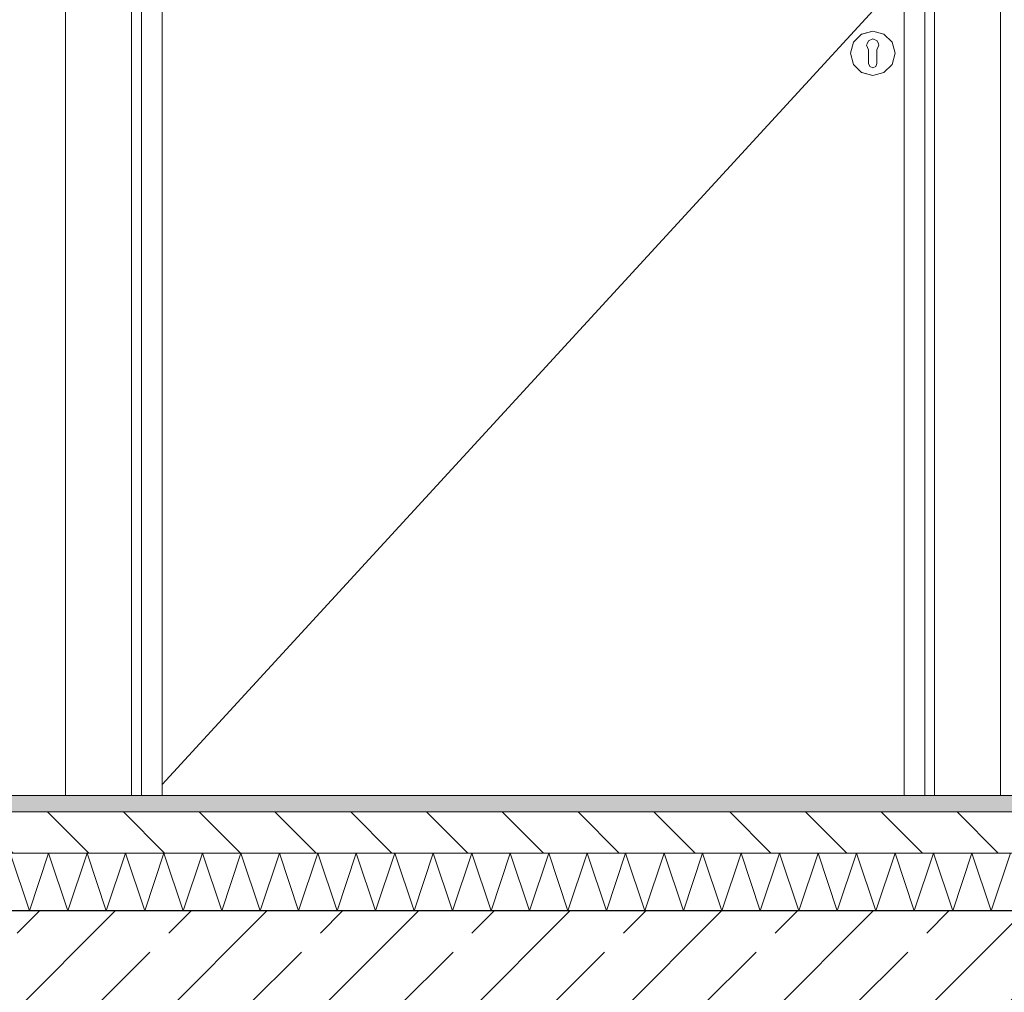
# Model space of a CAD drawing. Header units: millimetres. Extents: x 92668 to 123324, y -8921 to 14506.
# Tile 119 of 133: x 113575 to 114769, y 8431 to 9611. Entities that reach past the tile are written whole.
import ezdxf

# ---------------------------------------------------------------- set-up
doc = ezdxf.new("R2010")
doc.units = ezdxf.units.MM
doc.header["$MEASUREMENT"] = 0
doc.linetypes.add('Przerywana', pattern=[240, 120, -120])
doc.linetypes.add('Wipeout_Contour', pattern=[1000, 0, -1000])
for name, color, linetype, lineweight, true_color in [('0_Nr_pióra__85', 7, 'Continuous', 13, 0x80c2ff), ('Nowe_A-Wymiary-Wewnętrzne_Nr_pióra__45', 7, 'Continuous', 15, 0x40a5ff), ('Nowe_A-Wymiary-Wewnętrzne_Nr_pióra__85', 7, 'Continuous', 13, 0x80c2ff), ('Nowe_A-Wymiary-Zewnętrzne_Nr_pióra__45', 7, 'Continuous', 15, 0x40a5ff), ('Nowe_A-Wymiary-Zewnętrzne_Nr_pióra__85', 7, 'Continuous', 13, 0x80c2ff)]:
    doc.layers.add(name, color=color, linetype=linetype, lineweight=lineweight, true_color=true_color)
for name, color, linetype in [('Nowe_A-Posadzki', 7, 'Continuous'), ('Nowe_A-Stropy', 7, 'Continuous'), ('Nowe_A-Wymiary-Wewnętrzne', 7, 'Continuous'), ('Nowe_A-Wymiary-Zewnętrzne', 7, 'Continuous'), ('Nowe_A-Ściany-Działowe', 7, 'Continuous'), ('Nowe_Drzwi Archicad', 7, 'Continuous')]:
    doc.layers.add(name, color=color, linetype=linetype)
for name, color, linetype, lineweight in [('Nowe_A-Posadzki_Nr_pióra__174', 7, 'Continuous', 5), ('Nowe_A-Posadzki_Nr_pióra__9', 7, 'Continuous', 13), ('Nowe_A-Stropy_Nr_pióra__29', 7, 'Continuous', 25), ('Nowe_A-Wymiary-Wewnętrzne_Nr_pióra__46', 5, 'Continuous', 15), ('Nowe_A-Wymiary-Zewnętrzne_Nr_pióra__46', 5, 'Continuous', 15), ('Nowe_Drzwi Archicad_Nr_pióra__3', 7, 'Continuous', 13)]:
    doc.layers.add(name, color=color, linetype=linetype, lineweight=lineweight)
doc.styles.add('STYL_AUTOMATYCZNY_2', font='arial.ttf')
doc.dimstyles.new('STYL_AUTOMATYCZNY__1', dxfattribs={"dimtxt": 125, "dimasz": 47.5, "dimexe": 0.18, "dimexo": 20, "dimgap": 0, "dimtad": 1, "dimdec": 1, "dimlfac": 0.1, "dimzin": 0, "dimdsep": 46, "dimtxsty": 'STYL_AUTOMATYCZNY_2', "dimblk": 'ARROWHEAD_11', "dimblk1": 'ARROWHEAD_11', "dimblk2": 'ARROWHEAD_11', "dimcen": 0.09, "dimclrd": 256, "dimclre": 256, "dimclrt": 5, "dimadec": 1, "dimazin": 0, "dimtfac": 1, "dimtdec": 4, "dimtmove": 0, "dimatfit": 3, "dimfxl": 0, "dimtolj": 1, "dimtzin": 0, "dimarcsym": 0})

# ---------------------------------------------------------------- blocks, each defined once
blk = doc.blocks.new('ElemPrzekroju_35')
at = {"layer": 'Nowe_A-Stropy', "linetype": 'Continuous', "lineweight": 0, "true_color": 0x000000}
h = blk.add_hatch(dxfattribs=at)
h.set_pattern_fill('Beton_zbrojony', color=18, style=0, pattern_type=2)
h.set_pattern_definition([(45, (0, 0), (-91.92388, 91.92388), []), (45, (-45.96, 45.96), (-91.92388, 91.92388), [97.5, -32.5])])
h.paths.add_polyline_path([(116917.6, 8530), (109667.6, 8530), (109667.6, 8330), (109677.6, 8330), (112262.6, 8330), (112387.6, 8330), (116917.6, 8330)])
at = {"layer": 'Nowe_A-Stropy_Nr_pióra__29', "color": 7, "linetype": 'Continuous', "lineweight": 25, "flags": 128}
blk.add_lwpolyline([(116917.6, 8530), (112387.6, 8530), (112272.6, 8530), (109667.6, 8530)], dxfattribs=at)
blk = doc.blocks.new('ElemPrzekroju_81')
at = {"color": 254, "linetype": 'Wipeout_Contour', "lineweight": 0, "ltscale": 2507769.774379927}
blk.add_wipeout([(112997.6, 9610), (112997.6, 9530), (113027.6, 9530), (113027.6, 9330), (113022.6, 9330), (113022.6, 9069), (113020.3, 9069), (113018.2, 9065.9), (113013.3, 9062.6), (113007.6, 9061.5), (112997.6, 9061.5), (112997.6, 8670), (113630.7, 8670), (113630.7, 10787), (114764.7, 10787), (114764.7, 8670), (116907.6, 8670), (116907.6, 11230), (112997.6, 11230), (112997.6, 10476.7), (113027.6, 10476.7), (113027.6, 9610)], dxfattribs=at).dxf.layer = 'Nowe_A-Ściany-Działowe'
blk = doc.blocks.new('ElemPrzekroju_83')
at = {"color": 254, "linetype": 'Wipeout_Contour', "lineweight": 0, "ltscale": 456531.765809}
blk.add_wipeout([(113722.7, 10695), (113710.7, 10707), (113710.7, 8670), (113722.7, 8670)], dxfattribs=at).dxf.layer = 'Nowe_Drzwi Archicad'
at = {"color": 254, "linetype": 'Wipeout_Contour', "lineweight": 0, "ltscale": 460365.85244}
blk.add_wipeout([(114672.7, 8670), (114684.7, 8670), (114684.7, 10707), (114672.7, 10695)], dxfattribs=at).dxf.layer = 'Nowe_Drzwi Archicad'
at = {"color": 254, "linetype": 'Wipeout_Contour', "lineweight": 0, "ltscale": 689994.91191}
blk.add_wipeout([(114596.3, 9593.3), (114586.4, 9583.4), (114604.7, 9572.9), (114604.7, 9574.4), (114602.3, 9579.7), (114603, 9581.6)], dxfattribs=at).dxf.layer = 'Nowe_Drzwi Archicad'
at = {"color": 254, "linetype": 'Wipeout_Contour', "lineweight": 0, "ltscale": 690014.95569}
blk.add_wipeout([(114596.3, 9546.7), (114609.7, 9543.1), (114609.7, 9552.5), (114606.2, 9554), (114604.7, 9557.5), (114604.7, 9561.3)], dxfattribs=at).dxf.layer = 'Nowe_Drzwi Archicad'
at = {"color": 254, "linetype": 'Wipeout_Contour', "lineweight": 0, "ltscale": 456357.091648}
blk.add_wipeout([(113630.7, 10787), (113630.7, 8670), (113710.7, 8670), (113710.7, 10707)], dxfattribs=at).dxf.layer = 'Nowe_Drzwi Archicad'
at = {"color": 254, "linetype": 'Wipeout_Contour', "lineweight": 0, "ltscale": 460557.763795}
blk.add_wipeout([(114764.7, 8670), (114764.7, 10787), (114684.7, 10707), (114684.7, 8670)], dxfattribs=at).dxf.layer = 'Nowe_Drzwi Archicad'
at = {"color": 254, "linetype": 'Wipeout_Contour', "lineweight": 0, "ltscale": 456599.696823}
blk.add_wipeout([(113722.7, 8670), (113747.7, 8670), (113747.7, 10670), (113722.7, 10670)], dxfattribs=at).dxf.layer = 'Nowe_Drzwi Archicad'
at = {"color": 254, "linetype": 'Wipeout_Contour', "lineweight": 0, "ltscale": 460286.365094}
blk.add_wipeout([(114647.7, 8670), (114672.7, 8670), (114672.7, 10670), (114647.7, 10670)], dxfattribs=at).dxf.layer = 'Nowe_Drzwi Archicad'
at = {"color": 254, "linetype": 'Wipeout_Contour', "lineweight": 0, "ltscale": 459975.50997}
blk.add_wipeout([(114582.8, 9570), (114604.7, 9570), (114604.7, 9572.9), (114586.4, 9583.4)], dxfattribs=at).dxf.layer = 'Nowe_Drzwi Archicad'
at = {"layer": 'Nowe_Drzwi Archicad_Nr_pióra__3', "color": 7, "linetype": 'Continuous', "lineweight": 13}
for p, q in [((113630.7, 8670), (113630.7, 10787)), ((114764.7, 10787), (114764.7, 8670)), ((113710.7, 10707), (113710.7, 8670)), ((114684.7, 8670), (114684.7, 10707)), ((113722.7, 10695), (113722.7, 8670)), ((114672.7, 8670), (114672.7, 10695)), ((113747.7, 10670), (113747.7, 8670)), ((114647.7, 8670), (114647.7, 10670))]:
    blk.add_line(p, q, dxfattribs=at)
at = {"color": 254, "linetype": 'Wipeout_Contour', "lineweight": 0, "ltscale": 459967.122775}
blk.add_wipeout([(114586.4, 9583.5), (114586.4, 9583.4), (114596.3, 9593.3), (114596.2, 9593.4)], dxfattribs=at).dxf.layer = 'Nowe_Drzwi Archicad'
at = {"color": 254, "linetype": 'Wipeout_Contour', "lineweight": 0, "ltscale": 459983.247014}
blk.add_wipeout([(114604.7, 9567.1), (114586.4, 9556.5), (114596.3, 9546.7), (114604.7, 9561.3)], dxfattribs=at).dxf.layer = 'Nowe_Drzwi Archicad'
at = {"color": 254, "linetype": 'Wipeout_Contour', "lineweight": 0, "ltscale": 575024.755936}
blk.add_wipeout([(114604.4, 9585.1), (114609.7, 9587.4), (114609.7, 9596.9), (114596.3, 9593.3), (114603, 9581.6)], dxfattribs=at).dxf.layer = 'Nowe_Drzwi Archicad'
at = {"color": 254, "linetype": 'Wipeout_Contour', "lineweight": 0, "ltscale": 459972.921418}
blk.add_wipeout([(114582.8, 9570), (114586.4, 9556.5), (114604.7, 9567.1), (114604.7, 9570)], dxfattribs=at).dxf.layer = 'Nowe_Drzwi Archicad'
at = {"color": 254, "linetype": 'Wipeout_Contour', "lineweight": 0, "ltscale": 460015.886388}
blk.add_wipeout([(114596.2, 9593.4), (114596.3, 9593.3), (114609.7, 9596.9), (114609.7, 9597)], dxfattribs=at).dxf.layer = 'Nowe_Drzwi Archicad'
at = {"color": 254, "linetype": 'Wipeout_Contour', "lineweight": 0, "ltscale": 459936.37697}
blk.add_wipeout([(114582.7, 9570), (114582.8, 9570), (114586.4, 9583.4), (114586.4, 9583.5)], dxfattribs=at).dxf.layer = 'Nowe_Drzwi Archicad'
at = {"color": 254, "linetype": 'Wipeout_Contour', "lineweight": 0, "ltscale": 690070.720682}
blk.add_wipeout([(114609.7, 9543.1), (114623.2, 9546.7), (114614.7, 9561.3), (114614.7, 9557.5), (114613.3, 9554), (114609.7, 9552.5)], dxfattribs=at).dxf.layer = 'Nowe_Drzwi Archicad'
at = {"layer": 'Nowe_Drzwi Archicad_Nr_pióra__3', "color": 7, "linetype": 'Continuous', "lineweight": 13}
blk.add_line((114586.4, 9583.5), (114596.2, 9593.4), dxfattribs=at)
at = {"color": 254, "linetype": 'Wipeout_Contour', "lineweight": 0, "ltscale": 575076.866164}
blk.add_wipeout([(114615.1, 9585.1), (114616.5, 9581.6), (114623.2, 9593.3), (114609.7, 9596.9), (114609.7, 9587.4)], dxfattribs=at).dxf.layer = 'Nowe_Drzwi Archicad'
at = {"color": 254, "linetype": 'Wipeout_Contour', "lineweight": 0, "ltscale": 459931.891596}
blk.add_wipeout([(114586.4, 9556.5), (114586.4, 9556.5), (114582.8, 9570), (114582.7, 9570)], dxfattribs=at).dxf.layer = 'Nowe_Drzwi Archicad'
at = {"color": 254, "linetype": 'Wipeout_Contour', "lineweight": 0, "ltscale": 459999.147527}
blk.add_wipeout([(114609.7, 9543), (114609.7, 9543.1), (114596.3, 9546.7), (114596.2, 9546.6)], dxfattribs=at).dxf.layer = 'Nowe_Drzwi Archicad'
at = {"layer": 'Nowe_Drzwi Archicad_Nr_pióra__3', "color": 7, "linetype": 'Continuous', "lineweight": 13}
for p, q in [((114582.7, 9570), (114586.4, 9583.5)), ((114586.4, 9556.5), (114582.7, 9570)), ((114596.2, 9546.6), (114586.4, 9556.5))]:
    blk.add_line(p, q, dxfattribs=at)
at = {"color": 254, "linetype": 'Wipeout_Contour', "lineweight": 0, "ltscale": 460069.605932}
blk.add_wipeout([(114609.7, 9597), (114609.7, 9596.9), (114623.2, 9593.3), (114623.2, 9593.4)], dxfattribs=at).dxf.layer = 'Nowe_Drzwi Archicad'
at = {"color": 254, "linetype": 'Wipeout_Contour', "lineweight": 0, "ltscale": 690118.965809}
blk.add_wipeout([(114617.2, 9579.7), (114614.7, 9574.4), (114614.7, 9572.9), (114633, 9583.4), (114623.2, 9593.3), (114616.5, 9581.6)], dxfattribs=at).dxf.layer = 'Nowe_Drzwi Archicad'
at = {"color": 254, "linetype": 'Wipeout_Contour', "lineweight": 0, "ltscale": 460113.875127}
blk.add_wipeout([(114623.2, 9593.4), (114623.2, 9593.3), (114633, 9583.4), (114633.1, 9583.5)], dxfattribs=at).dxf.layer = 'Nowe_Drzwi Archicad'
at = {"color": 254, "linetype": 'Wipeout_Contour', "lineweight": 0, "ltscale": 460077.488496}
blk.add_wipeout([(114614.7, 9567.1), (114614.7, 9561.3), (114623.2, 9546.7), (114633, 9556.5)], dxfattribs=at).dxf.layer = 'Nowe_Drzwi Archicad'
at = {"color": 254, "linetype": 'Wipeout_Contour', "lineweight": 0, "ltscale": 460095.812126}
blk.add_wipeout([(114614.7, 9572.9), (114614.7, 9570), (114636.6, 9570), (114633, 9583.4)], dxfattribs=at).dxf.layer = 'Nowe_Drzwi Archicad'
at = {"color": 254, "linetype": 'Wipeout_Contour', "lineweight": 0, "ltscale": 460052.868888}
blk.add_wipeout([(114623.2, 9546.6), (114623.2, 9546.7), (114609.7, 9543.1), (114609.7, 9543)], dxfattribs=at).dxf.layer = 'Nowe_Drzwi Archicad'
at = {"color": 254, "linetype": 'Wipeout_Contour', "lineweight": 0, "ltscale": 460093.224485}
blk.add_wipeout([(114614.7, 9570), (114614.7, 9567.1), (114633, 9556.5), (114636.6, 9570)], dxfattribs=at).dxf.layer = 'Nowe_Drzwi Archicad'
at = {"color": 254, "linetype": 'Wipeout_Contour', "lineweight": 0, "ltscale": 1380103.222716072}
blk.add_wipeout([(114602.3, 9579.7), (114604.7, 9574.4), (114604.7, 9557.5), (114606.2, 9554), (114609.7, 9552.5), (114613.3, 9554), (114614.7, 9557.5), (114614.7, 9574.4), (114617.2, 9579.7), (114615.1, 9585.1), (114609.7, 9587.4), (114604.4, 9585.1)], dxfattribs=at).dxf.layer = 'Nowe_Drzwi Archicad'
at = {"color": 254, "linetype": 'Wipeout_Contour', "lineweight": 0, "ltscale": 460136.843182}
blk.add_wipeout([(114633.1, 9583.5), (114633, 9583.4), (114636.6, 9570), (114636.7, 9570)], dxfattribs=at).dxf.layer = 'Nowe_Drzwi Archicad'
at = {"color": 254, "linetype": 'Wipeout_Contour', "lineweight": 0, "ltscale": 460101.624083}
blk.add_wipeout([(114633.1, 9556.5), (114633, 9556.5), (114623.2, 9546.7), (114623.2, 9546.6)], dxfattribs=at).dxf.layer = 'Nowe_Drzwi Archicad'
at = {"layer": 'Nowe_Drzwi Archicad_Nr_pióra__3', "color": 7, "linetype": 'Continuous', "lineweight": 13}
for p, q in [((114596.2, 9593.4), (114609.7, 9597)), ((114609.7, 9597), (114623.2, 9593.4)), ((114623.2, 9593.4), (114633.1, 9583.5)), ((114603, 9581.6), (114602.3, 9579.7)), ((114602.3, 9579.7), (114604.7, 9574.4)), ((114603, 9581.6), (114604.4, 9585.1)), ((114609.7, 9587.4), (114604.4, 9585.1)), ((114615.1, 9585.1), (114609.7, 9587.4)), ((114614.7, 9574.4), (114617.2, 9579.7)), ((114616.5, 9581.6), (114615.1, 9585.1)), ((114616.5, 9581.6), (114617.2, 9579.7)), ((114604.7, 9574.4), (114604.7, 9572.9)), ((114604.7, 9572.9), (114604.7, 9570)), ((114604.7, 9570), (114604.7, 9567.1)), ((114604.7, 9567.1), (114604.7, 9561.3)), ((114614.7, 9572.9), (114614.7, 9574.4)), ((114614.7, 9572.9), (114614.7, 9570)), ((114614.7, 9570), (114614.7, 9567.1)), ((114614.7, 9567.1), (114614.7, 9561.3)), ((114604.7, 9561.3), (114604.7, 9557.5)), ((114604.7, 9557.5), (114606.2, 9554)), ((114613.3, 9554), (114614.7, 9557.5)), ((114614.7, 9561.3), (114614.7, 9557.5)), ((114609.7, 9543), (114596.2, 9546.6)), ((114606.2, 9554), (114609.7, 9552.5)), ((114609.7, 9552.5), (114613.3, 9554)), ((114623.2, 9546.6), (114609.7, 9543))]:
    blk.add_line(p, q, dxfattribs=at)
at = {"color": 254, "linetype": 'Wipeout_Contour', "lineweight": 0, "ltscale": 460132.359624}
blk.add_wipeout([(114636.7, 9570), (114636.6, 9570), (114633, 9556.5), (114633.1, 9556.5)], dxfattribs=at).dxf.layer = 'Nowe_Drzwi Archicad'
at = {"layer": 'Nowe_Drzwi Archicad_Nr_pióra__3', "color": 7, "linetype": 'Continuous', "lineweight": 13}
for p, q in [((113747.7, 8683.1), (114647.7, 9662.9)), ((114633.1, 9583.5), (114636.7, 9570)), ((114636.7, 9570), (114633.1, 9556.5)), ((114633.1, 9556.5), (114623.2, 9546.6))]:
    blk.add_line(p, q, dxfattribs=at)
blk = doc.blocks.new('*X242')
at = {"layer": 'Nowe_A-Posadzki_Nr_pióra__174', "color": 7, "linetype": 'Continuous', "lineweight": 5}
for p, q in [((113563.3, 8600), (113586.7, 8530)), ((113586.7, 8530), (113610, 8600)), ((113610, 8600), (113633.3, 8530)), ((113633.3, 8530), (113656.7, 8600)), ((113656.7, 8600), (113680, 8530)), ((113680, 8530), (113703.3, 8600)), ((113703.3, 8600), (113726.7, 8530)), ((113726.7, 8530), (113750, 8600)), ((113750, 8600), (113773.3, 8530)), ((113773.3, 8530), (113796.7, 8600)), ((113796.7, 8600), (113820, 8530)), ((113820, 8530), (113843.3, 8600)), ((113843.3, 8600), (113866.7, 8530)), ((113866.7, 8530), (113890, 8600)), ((113890, 8600), (113913.3, 8530)), ((113913.3, 8530), (113936.7, 8600)), ((113936.7, 8600), (113960, 8530)), ((113960, 8530), (113983.3, 8600)), ((113983.3, 8600), (114006.7, 8530)), ((114006.7, 8530), (114030, 8600)), ((114030, 8600), (114053.3, 8530)), ((114053.3, 8530), (114076.7, 8600)), ((114076.7, 8600), (114100, 8530)), ((114100, 8530), (114123.3, 8600)), ((114123.3, 8600), (114146.7, 8530)), ((114146.7, 8530), (114170, 8600)), ((114170, 8600), (114193.3, 8530)), ((114193.3, 8530), (114216.7, 8600)), ((114216.7, 8600), (114240, 8530)), ((114240, 8530), (114263.3, 8600)), ((114263.3, 8600), (114286.7, 8530)), ((114286.7, 8530), (114310, 8600)), ((114310, 8600), (114333.3, 8530)), ((114333.3, 8530), (114356.7, 8600)), ((114356.7, 8600), (114380, 8530)), ((114380, 8530), (114403.3, 8600)), ((114403.3, 8600), (114426.7, 8530)), ((114426.7, 8530), (114450, 8600)), ((114450, 8600), (114473.3, 8530)), ((114473.3, 8530), (114496.7, 8600)), ((114496.7, 8600), (114520, 8530)), ((114520, 8530), (114543.3, 8600)), ((114543.3, 8600), (114566.7, 8530)), ((114566.7, 8530), (114590, 8600)), ((114590, 8600), (114613.3, 8530)), ((114613.3, 8530), (114636.7, 8600)), ((114636.7, 8600), (114660, 8530)), ((114660, 8530), (114683.3, 8600)), ((114683.3, 8600), (114706.7, 8530)), ((114706.7, 8530), (114730, 8600)), ((114730, 8600), (114753.3, 8530)), ((114753.3, 8530), (114776.7, 8600))]:
    blk.add_line(p, q, dxfattribs=at)
blk = doc.blocks.new('ElemPrzekroju_182')
at = {"layer": 'Nowe_A-Posadzki', "linetype": 'Continuous', "lineweight": 0, "true_color": 0xbb9a81}
blk.add_hatch(color=33, dxfattribs=at).paths.add_polyline_path([(112387.6, 8650), (116917.6, 8650), (116917.6, 8670), (112387.6, 8670)])
at = {"layer": 'Nowe_A-Posadzki', "linetype": 'Continuous', "lineweight": 0, "true_color": 0x000000}
h = blk.add_hatch(dxfattribs=at)
h.set_pattern_fill('Cegła_zwykła', color=18, style=0, pattern_type=2)
h.set_pattern_definition([(135, (0, 0), (45.96194, 45.96194), [])])
h.paths.add_polyline_path([(112387.6, 8650), (112387.6, 8600), (116917.6, 8600), (116917.6, 8650)])
at = {"layer": 'Nowe_A-Posadzki_Nr_pióra__9', "color": 7, "linetype": 'Continuous', "lineweight": 13}
for p, q in [((116917.6, 8670), (112927.6, 8670)), ((116917.6, 8650), (112387.6, 8650)), ((116917.6, 8600), (112387.6, 8600))]:
    blk.add_line(p, q, dxfattribs=at)
at = {"layer": 'Nowe_A-Posadzki', "lineweight": 0}
blk.add_blockref('*X242', (0, 0), dxfattribs=at)
blk = doc.blocks.new('*D373')
at = {"layer": 'Nowe_A-Wymiary-Wewnętrzne_Nr_pióra__45', "linetype": 'Continuous', "lineweight": 15, "true_color": 0x40a5ff}
for points in [[(116317.2, 8670), (116318.2, 8665.2), (116320.9, 8661.2), (116324.9, 8658.5), (116329.7, 8657.5), (116334.5, 8658.5), (116338.6, 8661.2), (116341.3, 8665.2), (116342.2, 8670), (116341.3, 8674.8), (116338.6, 8678.8), (116334.5, 8681.5), (116329.7, 8682.5), (116324.9, 8681.5), (116320.9, 8678.8), (116318.2, 8674.8)], [(116317.2, 8320), (116318.2, 8315.2), (116320.9, 8311.2), (116324.9, 8308.5), (116329.7, 8307.5), (116334.5, 8308.5), (116338.6, 8311.2), (116341.3, 8315.2), (116342.2, 8320), (116341.3, 8324.8), (116338.6, 8328.8), (116334.5, 8331.5), (116329.7, 8332.5), (116324.9, 8331.5), (116320.9, 8328.8), (116318.2, 8324.8)]]:
    blk.add_hatch(color=161, dxfattribs=at).paths.add_polyline_path(points)
at = {"layer": 'Nowe_A-Wymiary-Wewnętrzne_Nr_pióra__45', "color": 161, "linetype": 'Continuous', "lineweight": 15, "true_color": 0x40a5ff}
for centre in [(116329.7, 8670), (116329.7, 8320)]:
    blk.add_circle(centre, 12.5, dxfattribs=at)
at = {"layer": 'Nowe_A-Wymiary-Wewnętrzne_Nr_pióra__85', "color": 151, "linetype": 'Continuous', "lineweight": 13, "true_color": 0x80c2ff}
for p, q in [((116317.2, 8670), (116282.9, 8670)), ((116376.6, 8670), (116342.2, 8670)), ((116329.7, 8332.5), (116329.7, 8657.5)), ((116317.2, 8320), (116282.9, 8320)), ((116376.6, 8320), (116342.2, 8320))]:
    blk.add_line(p, q, dxfattribs=at)
blk = doc.blocks.new('ARROWHEAD_11')
at = {"color": 0, "linetype": 'Continuous', "lineweight": 0}
blk.add_line((0, 0), (-1, 0), dxfattribs=at)
at = {"color": 0, "linetype": 'Continuous', "lineweight": 0, "const_width": 0.25, "flags": 128}
blk.add_lwpolyline([(-0.125, 0, 1), (0.125, 0, 1)], format="xyb", close=True, dxfattribs=at)
blk = doc.blocks.new('*D374')
at = {"layer": 'Nowe_A-Wymiary-Wewnętrzne_Nr_pióra__45', "linetype": 'Continuous', "lineweight": 15, "true_color": 0x40a5ff}
for points in [[(116317.2, 10870), (116318.2, 10865.2), (116320.9, 10861.2), (116324.9, 10858.5), (116329.7, 10857.5), (116334.5, 10858.5), (116338.6, 10861.2), (116341.3, 10865.2), (116342.2, 10870), (116341.3, 10874.8), (116338.6, 10878.8), (116334.5, 10881.5), (116329.7, 10882.5), (116324.9, 10881.5), (116320.9, 10878.8), (116318.2, 10874.8)], [(116317.2, 8670), (116318.2, 8665.2), (116320.9, 8661.2), (116324.9, 8658.5), (116329.7, 8657.5), (116334.5, 8658.5), (116338.6, 8661.2), (116341.3, 8665.2), (116342.2, 8670), (116341.3, 8674.8), (116338.6, 8678.8), (116334.5, 8681.5), (116329.7, 8682.5), (116324.9, 8681.5), (116320.9, 8678.8), (116318.2, 8674.8)]]:
    blk.add_hatch(color=161, dxfattribs=at).paths.add_polyline_path(points)
at = {"layer": 'Nowe_A-Wymiary-Wewnętrzne_Nr_pióra__45', "color": 161, "linetype": 'Continuous', "lineweight": 15, "true_color": 0x40a5ff}
for centre in [(116329.7, 10870), (116329.7, 8670)]:
    blk.add_circle(centre, 12.5, dxfattribs=at)
at = {"layer": 'Nowe_A-Wymiary-Wewnętrzne_Nr_pióra__85', "color": 151, "linetype": 'Continuous', "lineweight": 13, "true_color": 0x80c2ff}
for p, q in [((116317.2, 10870), (116282.9, 10870)), ((116376.6, 10870), (116342.2, 10870)), ((116329.7, 8682.5), (116329.7, 10857.5)), ((116317.2, 8670), (116282.9, 8670)), ((116376.6, 8670), (116342.2, 8670))]:
    blk.add_line(p, q, dxfattribs=at)
at = {"layer": 'Nowe_A-Wymiary-Wewnętrzne_Nr_pióra__46', "color": 5, "lineweight": 15, "char_height": 125, "attachment_point": 7, "rotation": 90, "style": 'STYL_AUTOMATYCZNY_2'}
for s, insert in [('\\A1;{\\pql;\\fArial|b0|i0|c238|p0;\\W1.000000;220,0}', (116304.7, 9722.3)), ('\\A1;{\\pql;\\fArial|b0|i0|c238|p0;\\W1.000000;35,0}', (116304.7, 8682.5))]:
    blk.add_mtext(s, dxfattribs=dict(at, insert=insert))
blk = doc.blocks.new('*D414')
at = {"layer": 'Nowe_A-Wymiary-Zewnętrzne_Nr_pióra__45', "linetype": 'Continuous', "lineweight": 15, "true_color": 0x40a5ff}
for points in [[(119555.9, 12845), (119556.9, 12840.2), (119559.6, 12836.2), (119563.6, 12833.5), (119568.4, 12832.5), (119573.2, 12833.5), (119577.3, 12836.2), (119580, 12840.2), (119580.9, 12845), (119580, 12849.8), (119577.3, 12853.8), (119573.2, 12856.5), (119568.4, 12857.5), (119563.6, 12856.5), (119559.6, 12853.8), (119556.9, 12849.8)], [(119555.9, -450), (119556.9, -454.8), (119559.6, -458.8), (119563.6, -461.5), (119568.4, -462.5), (119573.2, -461.5), (119577.3, -458.8), (119580, -454.8), (119580.9, -450), (119580, -445.2), (119577.3, -441.2), (119573.2, -438.5), (119568.4, -437.5), (119563.6, -438.5), (119559.6, -441.2), (119556.9, -445.2)]]:
    blk.add_hatch(color=161, dxfattribs=at).paths.add_polyline_path(points)
at = {"layer": 'Nowe_A-Wymiary-Zewnętrzne_Nr_pióra__45', "color": 161, "linetype": 'Continuous', "lineweight": 15, "true_color": 0x40a5ff}
for centre in [(119568.4, 12845), (119568.4, -450)]:
    blk.add_circle(centre, 12.5, dxfattribs=at)
at = {"layer": 'Nowe_A-Wymiary-Zewnętrzne_Nr_pióra__85', "color": 151, "linetype": 'Continuous', "lineweight": 13, "true_color": 0x80c2ff}
for p, q in [((119568.4, 12857.5), (119568.4, 12870)), ((119555.9, 12845), (119521.5, 12845)), ((119615.3, 12845), (119580.9, 12845)), ((119568.4, -437.5), (119568.4, 12832.5)), ((119555.9, -450), (119521.5, -450)), ((119615.3, -450), (119580.9, -450)), ((119568.4, -475), (119568.4, -462.5))]:
    blk.add_line(p, q, dxfattribs=at)
at = {"layer": 'Nowe_A-Wymiary-Zewnętrzne_Nr_pióra__46', "color": 5, "lineweight": 15, "insert": (119543.4, 5911.5), "char_height": 125, "attachment_point": 7, "rotation": 90, "style": 'STYL_AUTOMATYCZNY_2'}
blk.add_mtext('\\A1;{\\pql;\\fArial|b0|i0|c238|p0;\\W1.000000;1\xa0329,5}', dxfattribs=at)
blk = doc.blocks.new('B Przekrój_STORY_MARKER')
at = {"layer": '0_Nr_pióra__85', "color": 151, "linetype": 'Przerywana', "lineweight": 13, "true_color": 0x80c2ff}
blk.add_line((96329.8, 8670), (119661.6, 8670), dxfattribs=at)

msp = doc.modelspace()

# ---------------------------------------------------------------- block references
at = {"layer": 'Nowe_A-Stropy', "lineweight": 0}
msp.add_blockref('ElemPrzekroju_35', (0, 0), dxfattribs=at)
at = {"layer": 'Nowe_A-Ściany-Działowe', "lineweight": 0}
msp.add_blockref('ElemPrzekroju_81', (0, 0), dxfattribs=at)

# ---------------------------------------------------------------- next in the draw order: block references
at = {"layer": 'Nowe_Drzwi Archicad', "lineweight": 0}
msp.add_blockref('ElemPrzekroju_83', (0, 0), dxfattribs=at)

# ---------------------------------------------------------------- next in the draw order: block references
at = {"linetype": 'Continuous', "lineweight": 0}
msp.add_blockref('B Przekrój_STORY_MARKER', (0, 0), dxfattribs=at)
at = {"layer": 'Nowe_A-Posadzki', "lineweight": 0}
msp.add_blockref('ElemPrzekroju_182', (0, 0), dxfattribs=at)

# ---------------------------------------------------------------- next in the draw order: dimensions: what is measured, and where the dimension line sits
at = {"layer": 'Nowe_A-Wymiary-Wewnętrzne', "color": 151, "linetype": 'Continuous', "lineweight": 13, "true_color": 0x80c2ff}
for base, p1, p2, picture, middle in [((116329.73, 10870), (107462.6, 8670), (116907.6, 10870), '*D374', (116242.23, 9931.72)), ((116329.73, 8670), (107577.6, 8320), (107462.6, 8670), '*D373', (116242.23, 8844.32))]:
    dim = msp.add_linear_dim(base=base, p1=p1, p2=p2, angle=90, dimstyle='STYL_AUTOMATYCZNY__1', dxfattribs=at)
    dim.commit()
    dim.dimension.update_dxf_attribs({"geometry": picture, "text_midpoint": middle, "dimtype": 160, "text_rotation": 90})
at = {"layer": 'Nowe_A-Wymiary-Zewnętrzne', "color": 151, "linetype": 'Continuous', "lineweight": 13, "true_color": 0x80c2ff}
dim = msp.add_linear_dim(base=(119568.41, 12845), p1=(98787.6, -450), p2=(98654.74, 12845), angle=90, dimstyle='STYL_AUTOMATYCZNY__1', dxfattribs=at)
dim.commit()
dim.dimension.update_dxf_attribs({"geometry": '*D414', "text_midpoint": (119480.91, 6192.64), "dimtype": 160, "text_rotation": 90})

doc.saveas('drawing.dxf')
